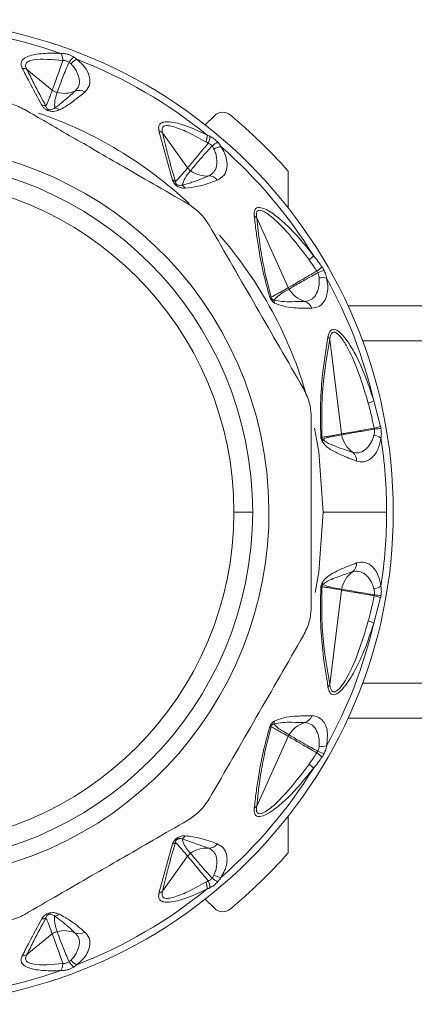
# Model space of a CAD drawing. Header units: millimetres. Extents: x -447 to 1924, y -61 to 422.
# Tile 35 of 57: x 519 to 536, y 379 to 421. Entities that reach past the tile are written whole.
import ezdxf

# ---------------------------------------------------------------- set-up
doc = ezdxf.new("R2010")
doc.units = ezdxf.units.MM

# ---------------------------------------------------------------- blocks, each defined once
blk = doc.blocks.new('Drawing View1')
at = {"color": 7, "linetype": 'Continuous', "lineweight": 18}
for p, q in [((724.67, 9.263), (723.587, 10.142)), ((731.197, 7.776), (731.59, 8.17)), ((729.801, 5.425), (729.221, 7.521)), ((730.445, 5.946), (729.374, 7.434)), ((734.732, 4.241), (734.732, 5.804)), ((734.737, 0.835), (733.394, 3.81)), ((737.288, 0.065), (741.421, 0.065)), ((737.014, -5.406), (736.508, -1.372)), ((737.911, -1.435), (741.421, -1.435)), ((738.387, -3.997), (738.68, -5.084)), ((732.421, -8.735), (733.221, -8.735)), ((736.221, -8.735), (738.936, -8.735)), ((736.508, -16.098), (737.014, -12.064)), ((738.68, -12.386), (738.387, -13.473)), ((737.911, -16.035), (741.421, -16.035)), ((737.288, -17.535), (741.421, -17.535)), ((734.737, -18.305), (733.394, -21.28)), ((734.732, -23.274), (734.732, -21.711)), ((731.341, -23.071), (730.208, -22.679)), ((729.801, -22.895), (729.221, -24.991)), ((730.445, -23.416), (729.374, -24.904)), ((731.59, -25.64), (731.197, -25.246)), ((724.67, -26.733), (723.587, -27.612))]:
    blk.add_line(p, q, dxfattribs=at)
at = {"color": 7, "linetype": 'Continuous', "lineweight": 18, "flags": 128}
for points in [[(736.221, -8.735), (736.038, -6.173), (735.861, -5.153)], [(735.889, -12.175), (736.038, -11.297), (736.221, -8.735)]]:
    blk.add_lwpolyline(points, dxfattribs=at)
at = {"color": 7, "linetype": 'Continuous', "lineweight": 18}
for centre, radius, start, end in [((718.221, -8.735), 21, 270, 180), ((718.221, -8.735), 20.715, 70.7909, 88.7924), ((726.171, 9.961), 0.925, 129.5889, 148.2249), ((726.055, 9.896), 0.761, 116.5758, 140.5903), ((718.221, -8.735), 20.715, 50.9198, 68.7924), ((723.376, 9.751), 0.444, 61.635, 88.6537), ((725.809, 8.802), 0.452, 57.0824, 111.0736), ((725.172, 10.284), 1.162, 255.3904, 294.1143), ((724.207, 8.208), 0.417, 63.1273, 87.8975), ((724.719, 8.079), 0.427, 53.4449, 82.7909), ((718.221, -8.735), 18, 46.9592, 71.0059), ((731.944, 7.816), 0.5, 50.3376, 135), ((718.221, -8.735), 22, 41.3647, 50.3376), ((729.093, 7.118), 0.423, 48.3487, 72.4435), ((730.476, 7.37), 0.805, 337.352, 358.2718), ((730.6, 7.335), 0.796, 335.0575, 357.1112), ((718.221, -8.735), 15.69, 285, 105), ((732.224, 6.037), 1.116, 116.1355, 131.2401), ((731.955, 6.093), 0.761, 96.5757, 120.5903), ((718.221, -8.735), 20.715, 31.8676, 48.7924), ((718.221, -8.735), 15, 0, 180), ((718.221, -8.735), 14.2, 0, 180), ((731.258, 6.765), 1.168, 233.8038, 274.0521), ((731.349, 5.149), 0.452, 37.0824, 91.0736), ((729.693, 5.069), 0.372, 51.6841, 73.0823), ((729.992, 4.856), 0.413, 31.8044, 58.5199), ((733.108, 3.56), 0.379, 41.0953, 61.7317), ((718.221, -8.735), 18, 15.8753, 40.9986), ((734.711, 3.129), 1.441, 309.5516, 319.9201), ((735.049, 2.809), 1.559, 305.5589, 316.1412), ((737.098, -0.733), 2.461, 109.8898, 116.5421), ((736.198, 0.502), 0.761, 76.5756, 100.5902), ((718.221, -8.735), 20.715, 13.2231, 28.7924), ((733.884, 0.22), 0.238, 59.937, 76.7519), ((735.778, 1.379), 1.177, 211.0277, 253.9434), ((733.81, 0.158), 0.344, 3.5806, 24.3894), ((735.306, -0.179), 0.452, 17.0824, 71.0736), ((736.172, -1.529), 0.371, 24.9775, 45.1315), ((737.475, -2.025), 2.173, 288.1662, 294.8225), ((737.537, -5.341), 0.527, 187.1471, 190.9644), ((738.181, -5.234), 1.179, 190.1165, 233.9079), ((738.273, -6.204), 0.761, 56.5758, 80.5903), ((737.745, -2.237), 2.997, 282.7357, 288.1829), ((739.108, -9.976), 4.825, 94.8986, 98.2754), ((736.066, -5.761), 0.241, 62.5119, 75.0672), ((735.943, -5.601), 0.274, 332.8552, 351.1806), ((718.221, -8.735), 20.715, 0, 8.7924), ((737.202, -6.538), 0.452, 357.0824, 51.0736), ((718.221, -8.735), 15, 180, 0), ((718.221, -8.735), 14.2, 180, 0), ((718.221, -8.735), 20.715, 351.2076, 0), ((737.202, -10.932), 0.452, 308.9264, 2.9176), ((738.181, -12.237), 1.179, 126.0921, 169.8835), ((735.943, -11.87), 0.274, 8.8197, 27.1446), ((736.066, -11.709), 0.241, 284.9328, 297.4882), ((737.537, -12.13), 0.527, 169.0389, 172.8561), ((738.273, -11.266), 0.761, 279.4098, 303.4244), ((737.745, -15.234), 2.997, 71.8172, 77.2643), ((739.108, -7.494), 4.825, 261.7246, 265.1014), ((737.475, -15.446), 2.173, 65.1775, 71.8338), ((718.221, -8.735), 20.715, 331.2076, 346.7769), ((736.172, -15.941), 0.371, 314.8685, 335.0225), ((735.306, -17.292), 0.452, 288.9264, 342.9176), ((733.884, -17.69), 0.238, 283.2482, 300.0631), ((733.81, -17.628), 0.344, 335.6121, 356.4181), ((735.778, -18.85), 1.177, 106.0566, 148.9724), ((735.217, -18.522), 0.527, 148.0752, 155.7129), ((736.198, -17.972), 0.761, 259.4097, 283.4244), ((735.049, -20.279), 1.559, 43.8593, 54.4406), ((737.098, -16.738), 2.461, 243.4578, 250.1102), ((718.221, -8.735), 20.715, 311.2076, 328.1324), ((734.711, -20.599), 1.441, 40.0799, 50.4484), ((733.108, -21.03), 0.379, 298.2682, 318.9047), ((729.992, -22.327), 0.413, 301.4786, 328.1961), ((729.693, -22.539), 0.372, 286.9177, 308.3159), ((731.258, -24.235), 1.168, 85.9479, 126.1962), ((731.349, -22.619), 0.452, 268.9264, 322.9176), ((718.221, -8.735), 22, 309.6624, 318.6353), ((732.224, -23.507), 1.116, 228.7599, 243.8644), ((731.955, -23.564), 0.761, 239.4098, 263.4244), ((730.476, -24.84), 0.805, 1.7282, 22.648), ((730.6, -24.805), 0.796, 2.889, 24.9426), ((718.221, -8.735), 20.715, 291.2076, 309.0802), ((729.093, -24.588), 0.423, 287.5565, 311.6513), ((724.719, -25.549), 0.427, 277.2081, 306.5557), ((731.944, -25.286), 0.5, 225, 309.6624), ((724.207, -25.678), 0.417, 272.1025, 296.8728), ((725.172, -27.754), 1.162, 65.8857, 104.6096), ((725.809, -26.272), 0.452, 248.9264, 302.9176), ((723.376, -27.222), 0.444, 271.3463, 298.365), ((726.171, -27.431), 0.925, 211.775, 230.411), ((726.055, -27.367), 0.761, 219.4098, 243.4244), ((718.221, -8.735), 20.715, 271.2076, 289.209)]:
    blk.add_arc(centre, radius, start, end, dxfattribs=at)
for points, knots in [([(723.386, 10.195), (723.364, 10.249), (723.321, 10.357), (723.353, 10.508), (723.482, 10.638), (723.805, 10.775), (724.347, 10.843), (724.816, 10.832), (725.037, 10.827)], [0, 0, 0, 0, 0.1036523, 0.2038498, 0.3141847, 0.4406615, 0.7373736, 1, 1, 1, 1]), ([(723.587, 10.142), (723.563, 10.19), (723.517, 10.283), (723.539, 10.408), (723.656, 10.501), (724.13, 10.62), (724.671, 10.564), (725.12, 10.518)], [0, 0, 0, 0, 0.097572, 0.186101, 0.286324, 0.407959, 1, 1, 1, 1]), ([(724.67, 9.263), (724.701, 9.348), (724.758, 9.503), (724.915, 9.935), (725.046, 10.306), (725.12, 10.518)], [0, 0, 0, 0, 0.342164, 0.623264, 1, 1, 1, 1]), ([(725.037, 10.827), (725.06, 10.779), (725.102, 10.693), (725.115, 10.572), (725.12, 10.518)], [0, 0, 0, 0, 0.559299, 1, 1, 1, 1]), ([(725.037, 10.827), (725.085, 10.826), (725.18, 10.825), (725.328, 10.79), (725.466, 10.739), (725.542, 10.696), (725.582, 10.674)], [0, 0, 0, 0, 0.273675, 0.544486, 0.766897, 1, 1, 1, 1]), ([(725.12, 10.518), (725.142, 10.521), (725.186, 10.526), (725.258, 10.513), (725.326, 10.488), (725.365, 10.462), (725.385, 10.448)], [0, 0, 0, 0, 0.255573, 0.503234, 0.749597, 1, 1, 1, 1]), ([(725.582, 10.674), (725.608, 10.657), (725.655, 10.626), (725.697, 10.592), (725.715, 10.577)], [0, 0, 0, 0, 0.55931, 1, 1, 1, 1]), ([(725.715, 10.577), (725.834, 10.472), (726.101, 10.238), (726.285, 9.83), (726.289, 9.447), (726.128, 9.264), (726.055, 9.181)], [0, 0, 0, 0, 0.209172, 0.469256, 0.760695, 1, 1, 1, 1]), ([(724.222, 8.625), (724.041, 8.954), (723.749, 9.485), (723.486, 9.999), (723.386, 10.195)], [0, 0, 0, 0, 0.620107, 1, 1, 1, 1]), ([(724.395, 8.58), (724.22, 8.907), (723.937, 9.435), (723.683, 9.947), (723.587, 10.142)], [0, 0, 0, 0, 0.619883, 1, 1, 1, 1]), ([(724.879, 9.159), (724.907, 9.241), (724.963, 9.398), (725.126, 9.842), (725.291, 10.23), (725.385, 10.448)], [0, 0, 0, 0, 0.321949, 0.6179, 1, 1, 1, 1]), ([(725.385, 10.448), (725.401, 10.436), (725.43, 10.414), (725.456, 10.39), (725.467, 10.38)], [0, 0, 0, 0, 0.555851, 1, 1, 1, 1]), ([(725.467, 10.38), (725.515, 10.327), (725.613, 10.22), (725.747, 9.996), (725.838, 9.724), (725.822, 9.432), (725.705, 9.293), (725.647, 9.223)], [0, 0, 0, 0, 0.117159, 0.239896, 0.491308, 0.745636, 1, 1, 1, 1]), ([(724.395, 8.58), (724.417, 8.627), (724.461, 8.721), (724.523, 8.878), (724.593, 9.058), (724.643, 9.191), (724.67, 9.263)], [0, 0, 0, 0, 0.21465, 0.427263, 0.688154, 1, 1, 1, 1]), ([(724.879, 9.159), (724.837, 9.173), (724.761, 9.196), (724.698, 9.242), (724.67, 9.263)], [0, 0, 0, 0, 0.559728, 1, 1, 1, 1]), ([(724.772, 8.503), (724.769, 8.601), (724.762, 8.815), (724.838, 9.038), (724.879, 9.159)], [0, 0, 0, 0, 0.455709, 1, 1, 1, 1]), ([(725.647, 9.223), (725.526, 9.115), (725.346, 8.954), (725.112, 8.757), (724.944, 8.622), (724.83, 8.543), (724.772, 8.503)], [0, 0, 0, 0, 0.425602, 0.634107, 0.812726, 1, 1, 1, 1]), ([(726.055, 9.181), (725.917, 9.067), (725.712, 8.896), (725.426, 8.688), (725.212, 8.543), (725.055, 8.463), (724.973, 8.422)], [0, 0, 0, 0, 0.420929, 0.628617, 0.808166, 1, 1, 1, 1]), ([(723.49, 8.43), (723.8, 8.251), (724.429, 7.888), (725.395, 7.331), (726.446, 6.724), (727.641, 6.033), (729.009, 5.244), (729.96, 4.695), (730.452, 4.411)], [0, 0, 0, 0, 0.135419, 0.274991, 0.415244, 0.585607, 0.785782, 1, 1, 1, 1]), ([(724.973, 8.422), (724.931, 8.405), (724.855, 8.374), (724.724, 8.35), (724.594, 8.353), (724.465, 8.389), (724.359, 8.453), (724.278, 8.534), (724.242, 8.593), (724.222, 8.625)], [0, 0, 0, 0, 0.1952, 0.351587, 0.494569, 0.605688, 0.718068, 0.846595, 1, 1, 1, 1]), ([(724.772, 8.503), (724.732, 8.475), (724.682, 8.44), (724.588, 8.421), (724.54, 8.422), (724.504, 8.433), (724.483, 8.442), (724.465, 8.454), (724.438, 8.48), (724.412, 8.523), (724.401, 8.559), (724.395, 8.58)], [0, 0, 0, 0, 0.3888533, 0.4911394, 0.5781016, 0.6070597, 0.6356285, 0.6659115, 0.7003157, 0.8247631, 1, 1, 1, 1]), ([(729.221, 7.521), (729.211, 7.583), (729.192, 7.703), (729.263, 7.84), (729.429, 7.915), (729.794, 7.917), (730.439, 7.74), (730.978, 7.487), (731.28, 7.345)], [0, 0, 0, 0, 0.0942, 0.182499, 0.278775, 0.389657, 0.657979, 1, 1, 1, 1]), ([(729.374, 7.434), (729.361, 7.491), (729.341, 7.573), (729.362, 7.657), (729.396, 7.703), (729.452, 7.735), (729.562, 7.755), (729.863, 7.712), (730.446, 7.481), (730.937, 7.213), (731.218, 7.06)], [0, 0, 0, 0, 0.088148, 0.127362, 0.165638, 0.20809, 0.253003, 0.357761, 0.633199, 1, 1, 1, 1]), ([(729.924, 5.361), (729.812, 5.744), (729.603, 6.457), (729.447, 7.126), (729.374, 7.434)], [0, 0, 0, 0, 0.53826, 1, 1, 1, 1]), ([(731.28, 7.345), (731.301, 7.336), (731.34, 7.32), (731.378, 7.302), (731.395, 7.295)], [0, 0, 0, 0, 0.558376, 1, 1, 1, 1]), ([(731.395, 7.295), (731.453, 7.263), (731.543, 7.214), (731.657, 7.119), (731.707, 7.065), (731.732, 7.038)], [0, 0, 0, 0, 0.482193, 0.740263, 1, 1, 1, 1]), ([(730.445, 5.946), (730.493, 6.003), (730.579, 6.105), (730.773, 6.337), (731.007, 6.617), (731.2, 6.852), (731.321, 6.999)], [0, 0, 0, 0, 0.28629, 0.510661, 0.69222, 1, 1, 1, 1]), ([(730.569, 5.823), (730.617, 5.882), (730.703, 5.986), (730.904, 6.222), (731.145, 6.505), (731.356, 6.733), (731.488, 6.876)], [0, 0, 0, 0, 0.287161, 0.511571, 0.692984, 1, 1, 1, 1]), ([(731.218, 7.06), (731.237, 7.049), (731.272, 7.029), (731.306, 7.008), (731.321, 6.999)], [0, 0, 0, 0, 0.557314, 1, 1, 1, 1]), ([(731.321, 6.999), (731.356, 6.984), (731.42, 6.955), (731.467, 6.901), (731.488, 6.876)], [0, 0, 0, 0, 0.541687, 1, 1, 1, 1]), ([(731.568, 6.749), (731.595, 6.683), (731.65, 6.549), (731.7, 6.293), (731.692, 6.006), (731.577, 5.737), (731.42, 5.646), (731.341, 5.601)], [0, 0, 0, 0, 0.117118, 0.239833, 0.491188, 0.745502, 1, 1, 1, 1]), ([(731.488, 6.876), (731.506, 6.852), (731.536, 6.81), (731.558, 6.767), (731.568, 6.749)], [0, 0, 0, 0, 0.574767, 1, 1, 1, 1]), ([(731.868, 6.849), (731.921, 6.759), (732.037, 6.564), (732.122, 6.26), (732.136, 5.927), (732.026, 5.601), (731.818, 5.483), (731.71, 5.421)], [0, 0, 0, 0, 0.136663, 0.294577, 0.479617, 0.72985, 1, 1, 1, 1]), ([(731.732, 7.038), (731.762, 7.002), (731.814, 6.94), (731.852, 6.876), (731.868, 6.849)], [0, 0, 0, 0, 0.579744, 1, 1, 1, 1]), ([(729.924, 5.361), (729.962, 5.4), (730.04, 5.479), (730.159, 5.615), (730.295, 5.77), (730.392, 5.884), (730.445, 5.946)], [0, 0, 0, 0, 0.2134593, 0.4293792, 0.6901911, 1, 1, 1, 1]), ([(730.569, 5.823), (730.543, 5.843), (730.496, 5.879), (730.461, 5.926), (730.445, 5.946)], [0, 0, 0, 0, 0.559847, 1, 1, 1, 1]), ([(730.208, 5.209), (730.244, 5.31), (730.324, 5.529), (730.483, 5.72), (730.569, 5.823)], [0, 0, 0, 0, 0.460533, 1, 1, 1, 1]), ([(731.341, 5.601), (731.18, 5.536), (730.943, 5.441), (730.638, 5.331), (730.424, 5.259), (730.281, 5.226), (730.208, 5.209)], [0, 0, 0, 0, 0.429633, 0.636413, 0.813229, 1, 1, 1, 1]), ([(730.343, 5.074), (730.305, 5.075), (730.237, 5.077), (730.133, 5.099), (730.044, 5.134), (729.962, 5.185), (729.889, 5.254), (729.832, 5.34), (729.812, 5.396), (729.801, 5.425)], [0, 0, 0, 0, 0.2026743, 0.3639009, 0.4931688, 0.5944464, 0.7169049, 0.8527137, 1, 1, 1, 1]), ([(730.208, 5.209), (730.182, 5.204), (730.138, 5.195), (730.072, 5.197), (730.02, 5.211), (729.984, 5.232), (729.966, 5.249), (729.951, 5.267), (729.938, 5.29), (729.927, 5.324), (729.925, 5.346), (729.924, 5.361)], [0, 0, 0, 0, 0.274116, 0.463193, 0.592982, 0.653123, 0.685145, 0.720858, 0.783468, 0.856593, 1, 1, 1, 1]), ([(731.71, 5.421), (731.446, 5.321), (731.028, 5.161), (730.528, 5.098), (730.343, 5.074)], [0, 0, 0, 0, 0.629625, 1, 1, 1, 1]), ([(733.287, 3.894), (733.284, 3.948), (733.278, 4.051), (733.312, 4.171), (733.389, 4.246), (733.608, 4.276), (734.049, 4.042), (734.586, 3.595), (735.192, 2.983), (735.585, 2.489), (735.814, 2.202)], [0, 0, 0, 0, 0.054232, 0.103303, 0.150337, 0.200897, 0.369635, 0.542742, 0.734318, 1, 1, 1, 1]), ([(733.939, 0.451), (733.844, 0.806), (733.645, 1.554), (733.479, 2.466), (733.36, 3.254), (733.312, 3.677), (733.287, 3.894)], [0, 0, 0, 0, 0.283427, 0.598157, 0.79281, 1, 1, 1, 1]), ([(733.394, 3.81), (733.387, 3.861), (733.376, 3.955), (733.396, 4.068), (733.456, 4.134), (733.559, 4.138), (733.694, 4.088), (733.902, 3.961), (734.613, 3.367), (735.166, 2.633), (735.629, 2.018)], [0, 0, 0, 0, 0.051613, 0.09536, 0.137319, 0.180165, 0.228028, 0.285272, 0.402314, 1, 1, 1, 1]), ([(734.003, 0.425), (733.89, 0.873), (733.688, 1.674), (733.506, 2.79), (733.433, 3.449), (733.394, 3.81)], [0, 0, 0, 0, 0.364986, 0.653176, 1, 1, 1, 1]), ([(731.367, 3.496), (732.036, 2.336), (733.376, 0.016), (734.716, -2.305), (735.386, -3.466)], [0, 0, 0, 0, 0.499632, 1, 1, 1, 1]), ([(735.814, 2.202), (735.882, 2.116), (736.005, 1.961), (736.121, 1.8), (736.172, 1.729)], [0, 0, 0, 0, 0.555292, 1, 1, 1, 1]), ([(735.629, 2.018), (735.69, 1.931), (735.801, 1.774), (735.908, 1.613), (735.955, 1.541)], [0, 0, 0, 0, 0.554562, 1, 1, 1, 1]), ([(736.172, 1.729), (736.19, 1.702), (736.223, 1.655), (736.249, 1.604), (736.261, 1.581)], [0, 0, 0, 0, 0.560194, 1, 1, 1, 1]), ([(734.737, 0.835), (734.805, 0.874), (734.927, 0.944), (735.203, 1.104), (735.527, 1.291), (735.791, 1.445), (735.955, 1.541)], [0, 0, 0, 0, 0.294538, 0.521008, 0.701872, 1, 1, 1, 1]), ([(734.77, 0.773), (734.839, 0.813), (734.96, 0.884), (735.238, 1.043), (735.563, 1.229), (735.831, 1.377), (735.999, 1.469)], [0, 0, 0, 0, 0.294643, 0.521096, 0.701932, 1, 1, 1, 1]), ([(735.955, 1.541), (735.964, 1.528), (735.981, 1.505), (735.993, 1.48), (735.999, 1.469)], [0, 0, 0, 0, 0.560007, 1, 1, 1, 1]), ([(735.999, 1.469), (736.015, 1.427), (736.045, 1.354), (736.054, 1.281), (736.059, 1.25)], [0, 0, 0, 0, 0.571169, 1, 1, 1, 1]), ([(736.261, 1.581), (736.291, 1.515), (736.343, 1.4), (736.366, 1.289), (736.375, 1.242)], [0, 0, 0, 0, 0.5787259, 1, 1, 1, 1]), ([(736.059, 1.25), (736.062, 1.179), (736.068, 1.034), (736.027, 0.776), (735.922, 0.509), (735.722, 0.296), (735.542, 0.264), (735.453, 0.249)], [0, 0, 0, 0, 0.117122, 0.23984, 0.491204, 0.745529, 1, 1, 1, 1]), ([(736.375, 1.242), (736.394, 1.138), (736.436, 0.913), (736.411, 0.595), (736.307, 0.274), (736.09, 0.012), (735.856, -0.026), (735.738, -0.046)], [0, 0, 0, 0, 0.137707, 0.297654, 0.485766, 0.740451, 1, 1, 1, 1]), ([(734.153, 0.18), (734.127, 0.197), (734.081, 0.228), (734.025, 0.287), (733.987, 0.34), (733.958, 0.393), (733.946, 0.431), (733.939, 0.451)], [0, 0, 0, 0, 0.303841, 0.543349, 0.671179, 0.821746, 1, 1, 1, 1]), ([(734.003, 0.425), (734.053, 0.451), (734.15, 0.501), (734.308, 0.591), (734.504, 0.701), (734.652, 0.786), (734.737, 0.835)], [0, 0, 0, 0, 0.199401, 0.389589, 0.65075, 1, 1, 1, 1]), ([(734.123, 0.3), (734.109, 0.306), (734.085, 0.315), (734.053, 0.337), (734.033, 0.357), (734.021, 0.374), (734.013, 0.391), (734.006, 0.408), (734.004, 0.419), (734.003, 0.425)], [0, 0, 0, 0, 0.3366966, 0.5652326, 0.6587129, 0.7523062, 0.8216938, 0.9026669, 1, 1, 1, 1]), ([(734.123, 0.3), (734.199, 0.377), (734.388, 0.566), (734.627, 0.696), (734.77, 0.773)], [0, 0, 0, 0, 0.404874, 1, 1, 1, 1]), ([(734.77, 0.773), (734.763, 0.784), (734.751, 0.804), (734.741, 0.826), (734.737, 0.835)], [0, 0, 0, 0, 0.559976, 1, 1, 1, 1]), ([(735.453, 0.249), (735.258, 0.244), (734.931, 0.236), (734.496, 0.231), (734.243, 0.278), (734.123, 0.3)], [0, 0, 0, 0, 0.4373839, 0.7346037, 1, 1, 1, 1]), ([(735.738, -0.046), (735.522, -0.042), (735.158, -0.036), (734.641, -0.007), (734.313, 0.119), (734.153, 0.18)], [0, 0, 0, 0, 0.427707, 0.722359, 1, 1, 1, 1]), ([(736.434, -1.266), (736.447, -1.208), (736.471, -1.099), (736.542, -0.985), (736.64, -0.931), (736.802, -0.957), (737.031, -1.142), (737.33, -1.525), (737.666, -2.108), (738.049, -2.954), (738.264, -3.618), (738.387, -3.997)], [0, 0, 0, 0, 0.053488, 0.101165, 0.145724, 0.192526, 0.283011, 0.383772, 0.541991, 0.738283, 1, 1, 1, 1]), ([(736.508, -1.372), (736.517, -1.316), (736.535, -1.213), (736.589, -1.101), (736.669, -1.05), (736.774, -1.075), (736.894, -1.171), (737.07, -1.383), (737.606, -2.283), (737.904, -3.268), (738.152, -4.089)], [0, 0, 0, 0, 0.051327, 0.09442, 0.134349, 0.174419, 0.220939, 0.27713, 0.398157, 1, 1, 1, 1]), ([(736.128, -5.528), (736.118, -5.033), (736.097, -4.091), (736.211, -2.658), (736.351, -1.786), (736.434, -1.266)], [0, 0, 0, 0, 0.308412, 0.587789, 1, 1, 1, 1]), ([(736.178, -5.547), (736.17, -5.008), (736.155, -3.991), (736.295, -2.613), (736.434, -1.806), (736.508, -1.372)], [0, 0, 0, 0, 0.3425593, 0.6462348, 1, 1, 1, 1]), ([(738.152, -4.089), (738.203, -4.282), (738.295, -4.636), (738.371, -4.995), (738.406, -5.16)], [0, 0, 0, 0, 0.543046, 1, 1, 1, 1]), ([(735.721, -4.716), (735.721, -6.055), (735.721, -8.735), (735.721, -11.414), (735.721, -12.754)], [0, 0, 0, 0, 0.499933, 1, 1, 1, 1]), ([(736.178, -5.547), (736.238, -5.538), (736.349, -5.521), (736.528, -5.49), (736.747, -5.453), (736.915, -5.423), (737.014, -5.406)], [0, 0, 0, 0, 0.215335, 0.398234, 0.642077, 1, 1, 1, 1]), ([(736.214, -5.643), (736.264, -5.616), (736.365, -5.564), (736.543, -5.533), (736.76, -5.488), (736.923, -5.458), (737.02, -5.441)], [0, 0, 0, 0, 0.2016548, 0.4049185, 0.6470499, 1, 1, 1, 1]), ([(737.014, -5.406), (737.112, -5.389), (737.287, -5.358), (737.775, -5.272), (738.179, -5.2), (738.406, -5.16)], [0, 0, 0, 0, 0.351286, 0.635427, 1, 1, 1, 1]), ([(737.02, -5.441), (737.121, -5.423), (737.302, -5.391), (737.795, -5.304), (738.194, -5.237), (738.414, -5.201)], [0, 0, 0, 0, 0.361519, 0.649049, 1, 1, 1, 1]), ([(738.398, -5.453), (738.376, -5.521), (738.333, -5.659), (738.206, -5.887), (738.016, -6.102), (737.755, -6.234), (737.576, -6.202), (737.486, -6.187)], [0, 0, 0, 0, 0.117161, 0.239899, 0.491313, 0.74564, 1, 1, 1, 1]), ([(738.414, -5.201), (738.417, -5.249), (738.423, -5.337), (738.406, -5.417), (738.398, -5.453)], [0, 0, 0, 0, 0.543645, 1, 1, 1, 1]), ([(738.406, -5.16), (738.408, -5.167), (738.411, -5.181), (738.413, -5.195), (738.414, -5.201)], [0, 0, 0, 0, 0.560002, 1, 1, 1, 1]), ([(738.68, -5.084), (738.684, -5.099), (738.69, -5.127), (738.694, -5.156), (738.696, -5.168)], [0, 0, 0, 0, 0.560051, 1, 1, 1, 1]), ([(738.696, -5.168), (738.704, -5.246), (738.719, -5.387), (738.701, -5.512), (738.693, -5.569)], [0, 0, 0, 0, 0.552011, 1, 1, 1, 1]), ([(736.187, -5.726), (736.171, -5.694), (736.15, -5.65), (736.133, -5.579), (736.13, -5.546), (736.128, -5.528)], [0, 0, 0, 0, 0.527893, 0.7496455, 1, 1, 1, 1]), ([(736.214, -5.643), (736.208, -5.636), (736.198, -5.623), (736.187, -5.601), (736.181, -5.581), (736.178, -5.564), (736.178, -5.553), (736.178, -5.547)], [0, 0, 0, 0, 0.312066, 0.577689, 0.709478, 0.846396, 1, 1, 1, 1]), ([(737.654, -6.561), (737.428, -6.478), (737.059, -6.343), (736.618, -6.115), (736.347, -5.939), (736.234, -5.789), (736.187, -5.726)], [0, 0, 0, 0, 0.456555, 0.748856, 0.894627, 1, 1, 1, 1]), ([(737.486, -6.187), (737.28, -6.12), (736.945, -6.011), (736.562, -5.854), (736.344, -5.757), (736.25, -5.675), (736.214, -5.643)], [0, 0, 0, 0, 0.470738, 0.766879, 0.908603, 1, 1, 1, 1]), ([(738.693, -5.569), (738.661, -5.725), (738.591, -6.075), (738.328, -6.438), (737.999, -6.631), (737.761, -6.583), (737.654, -6.561)], [0, 0, 0, 0, 0.2100777, 0.4720648, 0.7629125, 1, 1, 1, 1]), ([(736.187, -11.744), (736.214, -11.703), (736.275, -11.614), (736.43, -11.478), (736.678, -11.318), (737.105, -11.113), (737.441, -10.988), (737.654, -10.909)], [0, 0, 0, 0, 0.063949, 0.139633, 0.317237, 0.568463, 1, 1, 1, 1]), ([(737.654, -10.909), (737.771, -10.887), (738.011, -10.841), (738.336, -11.043), (738.591, -11.396), (738.661, -11.744), (738.693, -11.901)], [0, 0, 0, 0, 0.259149, 0.531128, 0.788083, 1, 1, 1, 1]), ([(736.214, -11.828), (736.263, -11.787), (736.384, -11.688), (736.614, -11.595), (736.985, -11.446), (737.291, -11.347), (737.486, -11.283)], [0, 0, 0, 0, 0.12348, 0.298954, 0.554672, 1, 1, 1, 1]), ([(737.486, -11.283), (737.576, -11.268), (737.755, -11.236), (738.016, -11.368), (738.206, -11.583), (738.333, -11.811), (738.376, -11.949), (738.398, -12.017)], [0, 0, 0, 0, 0.25439, 0.508653, 0.760076, 0.882848, 1, 1, 1, 1]), ([(736.128, -11.942), (736.13, -11.926), (736.133, -11.892), (736.149, -11.82), (736.172, -11.775), (736.187, -11.744)], [0, 0, 0, 0, 0.222827, 0.488483, 1, 1, 1, 1]), ([(736.434, -16.204), (736.359, -15.743), (736.227, -14.918), (736.099, -13.506), (736.118, -12.492), (736.128, -11.942)], [0, 0, 0, 0, 0.366467, 0.656613, 1, 1, 1, 1]), ([(736.508, -16.098), (736.431, -15.646), (736.292, -14.838), (736.155, -13.456), (736.17, -12.461), (736.178, -11.923)], [0, 0, 0, 0, 0.368099, 0.658336, 1, 1, 1, 1]), ([(736.178, -11.923), (736.178, -11.918), (736.178, -11.908), (736.181, -11.89), (736.187, -11.869), (736.199, -11.847), (736.208, -11.834), (736.214, -11.828)], [0, 0, 0, 0, 0.132574, 0.271467, 0.437835, 0.686829, 1, 1, 1, 1]), ([(737.014, -12.064), (736.874, -12.04), (736.677, -12.005), (736.43, -11.963), (736.291, -11.939), (736.21, -11.928), (736.178, -11.923)], [0, 0, 0, 0, 0.5028072, 0.7085926, 0.8855603, 1, 1, 1, 1]), ([(737.02, -12.029), (736.904, -12.007), (736.713, -11.97), (736.437, -11.925), (736.29, -11.861), (736.214, -11.828)], [0, 0, 0, 0, 0.426007, 0.700145, 1, 1, 1, 1]), ([(738.406, -12.311), (738.307, -12.293), (738.061, -12.249), (737.69, -12.183), (737.279, -12.111), (737.111, -12.081), (737.014, -12.064)], [0, 0, 0, 0, 0.155639, 0.387571, 0.650535, 1, 1, 1, 1]), ([(738.414, -12.269), (738.314, -12.253), (738.067, -12.213), (737.696, -12.148), (737.285, -12.077), (737.116, -12.047), (737.02, -12.029)], [0, 0, 0, 0, 0.155657, 0.38755, 0.650476, 1, 1, 1, 1]), ([(738.398, -12.017), (738.406, -12.058), (738.423, -12.138), (738.417, -12.226), (738.414, -12.269)], [0, 0, 0, 0, 0.510723, 1, 1, 1, 1]), ([(738.693, -11.901), (738.702, -11.974), (738.719, -12.101), (738.703, -12.242), (738.696, -12.302)], [0, 0, 0, 0, 0.572072, 1, 1, 1, 1]), ([(738.406, -12.311), (738.364, -12.506), (738.288, -12.865), (738.195, -13.219), (738.152, -13.381)], [0, 0, 0, 0, 0.542941, 1, 1, 1, 1]), ([(738.414, -12.269), (738.412, -12.277), (738.41, -12.291), (738.407, -12.305), (738.406, -12.311)], [0, 0, 0, 0, 0.5597797, 1, 1, 1, 1]), ([(738.696, -12.302), (738.693, -12.318), (738.689, -12.346), (738.683, -12.374), (738.68, -12.386)], [0, 0, 0, 0, 0.559761, 1, 1, 1, 1]), ([(738.152, -13.381), (737.883, -14.285), (737.572, -15.329), (736.985, -16.201), (736.838, -16.348), (736.741, -16.407), (736.655, -16.415), (736.585, -16.362), (736.534, -16.253), (736.517, -16.152), (736.508, -16.098)], [0, 0, 0, 0, 0.6561977, 0.7575874, 0.7997918, 0.836227, 0.8716715, 0.9077771, 0.9500143, 1, 1, 1, 1]), ([(738.387, -13.473), (738.252, -13.887), (738.011, -14.625), (737.56, -15.579), (737.176, -16.175), (736.89, -16.447), (736.742, -16.528), (736.624, -16.533), (736.536, -16.479), (736.47, -16.367), (736.446, -16.26), (736.434, -16.204)], [0, 0, 0, 0, 0.285538, 0.509527, 0.703242, 0.765072, 0.819711, 0.859429, 0.901399, 0.9481, 1, 1, 1, 1]), ([(735.386, -14.004), (734.716, -15.165), (733.376, -17.486), (732.036, -19.806), (731.367, -20.966)], [0, 0, 0, 0, 0.500234, 1, 1, 1, 1]), ([(735.738, -17.424), (735.528, -17.428), (735.173, -17.434), (734.657, -17.461), (734.322, -17.587), (734.153, -17.65)], [0, 0, 0, 0, 0.415711, 0.705132, 1, 1, 1, 1]), ([(736.375, -18.712), (736.4, -18.474), (736.452, -17.98), (736.212, -17.599), (735.956, -17.444), (735.803, -17.43), (735.738, -17.424)], [0, 0, 0, 0, 0.323235, 0.671392, 0.858958, 1, 1, 1, 1]), ([(733.939, -17.921), (733.844, -18.276), (733.645, -19.025), (733.479, -19.938), (733.36, -20.726), (733.312, -21.147), (733.287, -21.364)], [0, 0, 0, 0, 0.2837068, 0.5987607, 0.793171, 1, 1, 1, 1]), ([(734.003, -17.896), (733.89, -18.344), (733.688, -19.145), (733.506, -20.261), (733.433, -20.92), (733.394, -21.28)], [0, 0, 0, 0, 0.365567, 0.653732, 1, 1, 1, 1]), ([(734.153, -17.65), (734.126, -17.668), (734.078, -17.701), (734.021, -17.761), (733.984, -17.815), (733.957, -17.865), (733.945, -17.901), (733.939, -17.921)], [0, 0, 0, 0, 0.317365, 0.562223, 0.68531, 0.828098, 1, 1, 1, 1]), ([(734.123, -17.771), (734.108, -17.776), (734.083, -17.786), (734.051, -17.809), (734.031, -17.83), (734.02, -17.846), (734.012, -17.862), (734.006, -17.879), (734.004, -17.89), (734.003, -17.896)], [0, 0, 0, 0, 0.350592, 0.583117, 0.673422, 0.761724, 0.827666, 0.905665, 1, 1, 1, 1]), ([(734.737, -18.305), (734.617, -18.236), (734.444, -18.137), (734.23, -18.017), (734.106, -17.948), (734.034, -17.911), (734.003, -17.896)], [0, 0, 0, 0, 0.493755, 0.710629, 0.876371, 1, 1, 1, 1]), ([(735.453, -17.719), (735.263, -17.714), (734.944, -17.706), (734.509, -17.701), (734.25, -17.748), (734.123, -17.771)], [0, 0, 0, 0, 0.425144, 0.717363, 1, 1, 1, 1]), ([(734.77, -18.243), (734.676, -18.186), (734.516, -18.087), (734.28, -17.952), (734.176, -17.832), (734.123, -17.771)], [0, 0, 0, 0, 0.40792, 0.697704, 1, 1, 1, 1]), ([(736.059, -18.72), (736.062, -18.649), (736.068, -18.504), (736.027, -18.246), (735.922, -17.979), (735.722, -17.766), (735.542, -17.735), (735.453, -17.719)], [0, 0, 0, 0, 0.117146, 0.239913, 0.491348, 0.745631, 1, 1, 1, 1]), ([(735.955, -19.011), (735.756, -18.895), (735.402, -18.689), (734.976, -18.443), (734.822, -18.354), (734.737, -18.305)], [0, 0, 0, 0, 0.365428, 0.649355, 1, 1, 1, 1]), ([(735.999, -18.939), (735.902, -18.886), (735.672, -18.762), (735.346, -18.575), (734.995, -18.374), (734.852, -18.291), (734.77, -18.243)], [0, 0, 0, 0, 0.171049, 0.404806, 0.657867, 1, 1, 1, 1]), ([(735.999, -18.939), (736.015, -18.898), (736.044, -18.825), (736.054, -18.752), (736.059, -18.72)], [0, 0, 0, 0, 0.5524725, 1, 1, 1, 1]), ([(736.261, -19.051), (736.29, -18.987), (736.342, -18.872), (736.365, -18.761), (736.375, -18.712)], [0, 0, 0, 0, 0.5601162, 1, 1, 1, 1]), ([(735.629, -19.488), (735.69, -19.401), (735.801, -19.244), (735.908, -19.083), (735.955, -19.011)], [0, 0, 0, 0, 0.554562, 1, 1, 1, 1]), ([(735.814, -19.672), (735.882, -19.586), (736.005, -19.431), (736.121, -19.27), (736.172, -19.199)], [0, 0, 0, 0, 0.555292, 1, 1, 1, 1]), ([(735.955, -19.011), (735.964, -18.998), (735.981, -18.975), (735.993, -18.95), (735.999, -18.939)], [0, 0, 0, 0, 0.560007, 1, 1, 1, 1]), ([(736.172, -19.199), (736.19, -19.172), (736.223, -19.125), (736.249, -19.074), (736.261, -19.051)], [0, 0, 0, 0, 0.560194, 1, 1, 1, 1]), ([(733.287, -21.364), (733.284, -21.42), (733.278, -21.526), (733.315, -21.647), (733.396, -21.719), (733.564, -21.738), (733.844, -21.626), (734.249, -21.352), (734.948, -20.74), (735.456, -20.113), (735.814, -19.672)], [0, 0, 0, 0, 0.055904, 0.10622, 0.153662, 0.203296, 0.307891, 0.418501, 0.590067, 1, 1, 1, 1]), ([(733.394, -21.28), (733.387, -21.332), (733.375, -21.43), (733.398, -21.543), (733.461, -21.606), (733.566, -21.607), (733.808, -21.512), (734.58, -20.877), (735.172, -20.094), (735.629, -19.488)], [0, 0, 0, 0, 0.053191, 0.098086, 0.139814, 0.182632, 0.23063, 0.405048, 1, 1, 1, 1]), ([(730.452, -21.881), (729.961, -22.164), (729.01, -22.714), (727.638, -23.506), (725.797, -24.568), (724.445, -25.349), (723.49, -25.9)], [0, 0, 0, 0, 0.21393, 0.414834, 0.587057, 1, 1, 1, 1]), ([(730.343, -22.544), (730.289, -22.546), (730.189, -22.549), (730.042, -22.601), (729.939, -22.674), (729.875, -22.743), (729.829, -22.819), (729.811, -22.869), (729.801, -22.895)], [0, 0, 0, 0, 0.288282, 0.527872, 0.63604, 0.745985, 0.866726, 1, 1, 1, 1]), ([(730.208, -22.679), (730.168, -22.671), (730.121, -22.661), (730.05, -22.673), (730.021, -22.682), (729.996, -22.695), (729.975, -22.71), (729.959, -22.726), (729.941, -22.753), (729.927, -22.79), (729.925, -22.816), (729.924, -22.831)], [0, 0, 0, 0, 0.4179621, 0.499227, 0.5680035, 0.6251534, 0.663526, 0.7017402, 0.7444069, 0.8543682, 1, 1, 1, 1]), ([(730.569, -23.293), (730.451, -23.157), (730.285, -22.967), (730.225, -22.743), (730.208, -22.679)], [0, 0, 0, 0, 0.71325, 1, 1, 1, 1]), ([(731.71, -22.891), (731.471, -22.801), (731.052, -22.642), (730.556, -22.574), (730.343, -22.544)], [0, 0, 0, 0, 0.570277, 1, 1, 1, 1]), ([(729.924, -22.831), (729.812, -23.214), (729.603, -23.927), (729.447, -24.596), (729.374, -24.904)], [0, 0, 0, 0, 0.538008, 1, 1, 1, 1]), ([(730.445, -23.416), (730.356, -23.312), (730.229, -23.163), (730.073, -22.987), (729.989, -22.895), (729.942, -22.849), (729.924, -22.831)], [0, 0, 0, 0, 0.520969, 0.746084, 0.897635, 1, 1, 1, 1]), ([(731.568, -24.219), (731.595, -24.153), (731.65, -24.019), (731.7, -23.763), (731.692, -23.476), (731.577, -23.207), (731.42, -23.116), (731.341, -23.071)], [0, 0, 0, 0, 0.117149, 0.239869, 0.491247, 0.745575, 1, 1, 1, 1]), ([(731.868, -24.32), (731.925, -24.222), (732.046, -24.016), (732.128, -23.697), (732.13, -23.358), (732.006, -23.053), (731.806, -22.944), (731.71, -22.891)], [0, 0, 0, 0, 0.146737, 0.311562, 0.506363, 0.761707, 1, 1, 1, 1]), ([(730.569, -23.293), (730.543, -23.313), (730.496, -23.35), (730.461, -23.396), (730.445, -23.416)], [0, 0, 0, 0, 0.5598474, 1, 1, 1, 1]), ([(731.321, -24.469), (731.26, -24.394), (731.11, -24.211), (730.915, -23.978), (730.731, -23.758), (730.564, -23.558), (730.488, -23.467), (730.445, -23.416)], [0, 0, 0, 0, 0.154753, 0.378155, 0.536035, 0.740167, 1, 1, 1, 1]), ([(731.488, -24.346), (731.42, -24.274), (731.253, -24.099), (731.052, -23.864), (730.861, -23.642), (730.689, -23.439), (730.612, -23.346), (730.569, -23.293)], [0, 0, 0, 0, 0.154429, 0.377318, 0.534784, 0.73906, 1, 1, 1, 1]), ([(731.321, -24.469), (731.337, -24.463), (731.369, -24.451), (731.414, -24.422), (731.455, -24.387), (731.477, -24.36), (731.488, -24.346)], [0, 0, 0, 0, 0.252688, 0.501352, 0.749494, 1, 1, 1, 1]), ([(731.488, -24.346), (731.505, -24.323), (731.535, -24.282), (731.558, -24.238), (731.568, -24.219)], [0, 0, 0, 0, 0.549544, 1, 1, 1, 1]), ([(731.732, -24.509), (731.761, -24.474), (731.812, -24.412), (731.851, -24.348), (731.868, -24.32)], [0, 0, 0, 0, 0.554606, 1, 1, 1, 1]), ([(729.374, -24.904), (729.361, -24.961), (729.341, -25.043), (729.362, -25.127), (729.396, -25.173), (729.452, -25.205), (729.562, -25.225), (729.863, -25.182), (730.446, -24.951), (730.937, -24.683), (731.218, -24.53)], [0, 0, 0, 0, 0.08814, 0.127354, 0.16563, 0.208084, 0.253003, 0.357789, 0.633246, 1, 1, 1, 1]), ([(731.218, -24.53), (731.237, -24.519), (731.272, -24.499), (731.306, -24.478), (731.321, -24.469)], [0, 0, 0, 0, 0.557314, 1, 1, 1, 1]), ([(731.28, -24.815), (731.301, -24.806), (731.34, -24.79), (731.378, -24.773), (731.395, -24.765)], [0, 0, 0, 0, 0.558376, 1, 1, 1, 1]), ([(731.395, -24.765), (731.453, -24.733), (731.543, -24.684), (731.657, -24.589), (731.707, -24.536), (731.732, -24.509)], [0, 0, 0, 0, 0.4830665, 0.7400479, 1, 1, 1, 1]), ([(729.221, -24.991), (729.211, -25.054), (729.192, -25.174), (729.263, -25.31), (729.429, -25.385), (729.794, -25.387), (730.439, -25.21), (730.978, -24.957), (731.28, -24.815)], [0, 0, 0, 0, 0.0944189, 0.1824922, 0.2787502, 0.3896868, 0.6580242, 1, 1, 1, 1]), ([(722.887, -26.15), (723.003, -26.114), (723.214, -26.049), (723.404, -25.947), (723.49, -25.9)], [0, 0, 0, 0, 0.54545, 1, 1, 1, 1]), ([(724.973, -25.892), (724.926, -25.874), (724.843, -25.84), (724.699, -25.818), (724.561, -25.829), (724.437, -25.873), (724.345, -25.936), (724.273, -26.012), (724.24, -26.066), (724.222, -26.095)], [0, 0, 0, 0, 0.215253, 0.384528, 0.526066, 0.634008, 0.741365, 0.859377, 1, 1, 1, 1]), ([(724.772, -25.973), (724.733, -25.945), (724.679, -25.909), (724.585, -25.89), (724.539, -25.893), (724.512, -25.9), (724.49, -25.909), (724.464, -25.924), (724.435, -25.953), (724.411, -25.997), (724.401, -26.031), (724.395, -26.05)], [0, 0, 0, 0, 0.3883566, 0.5202079, 0.5615594, 0.5993846, 0.6269174, 0.6554177, 0.7206544, 0.8386, 1, 1, 1, 1]), ([(724.879, -26.63), (724.821, -26.469), (724.741, -26.245), (724.765, -26.033), (724.772, -25.973)], [0, 0, 0, 0, 0.713706, 1, 1, 1, 1]), ([(725.647, -26.693), (725.463, -26.527), (725.182, -26.271), (724.878, -26.05), (724.772, -25.973)], [0, 0, 0, 0, 0.653194, 1, 1, 1, 1]), ([(726.055, -26.651), (725.846, -26.473), (725.525, -26.198), (725.117, -25.972), (724.973, -25.892)], [0, 0, 0, 0, 0.647777, 1, 1, 1, 1]), ([(724.222, -26.095), (724.041, -26.424), (723.749, -26.955), (723.486, -27.47), (723.386, -27.665)], [0, 0, 0, 0, 0.620302, 1, 1, 1, 1]), ([(724.395, -26.05), (724.22, -26.377), (723.937, -26.905), (723.683, -27.417), (723.587, -27.612)], [0, 0, 0, 0, 0.620078, 1, 1, 1, 1]), ([(724.67, -26.733), (724.625, -26.612), (724.56, -26.441), (724.479, -26.238), (724.434, -26.131), (724.407, -26.074), (724.395, -26.05)], [0, 0, 0, 0, 0.523004, 0.738676, 0.891237, 1, 1, 1, 1]), ([(724.879, -26.63), (724.837, -26.643), (724.761, -26.666), (724.698, -26.712), (724.67, -26.733)], [0, 0, 0, 0, 0.559727, 1, 1, 1, 1]), ([(725.12, -27.988), (725.046, -27.776), (724.915, -27.405), (724.758, -26.973), (724.701, -26.818), (724.67, -26.733)], [0, 0, 0, 0, 0.37661, 0.657741, 1, 1, 1, 1]), ([(725.385, -27.918), (725.294, -27.706), (725.129, -27.322), (724.965, -26.874), (724.908, -26.714), (724.879, -26.63)], [0, 0, 0, 0, 0.371267, 0.671006, 1, 1, 1, 1]), ([(725.467, -27.85), (725.515, -27.797), (725.613, -27.69), (725.747, -27.466), (725.838, -27.194), (725.822, -26.902), (725.705, -26.763), (725.647, -26.693)], [0, 0, 0, 0, 0.117149, 0.239869, 0.491248, 0.745576, 1, 1, 1, 1]), ([(725.715, -28.047), (725.801, -27.975), (725.986, -27.822), (726.172, -27.551), (726.29, -27.233), (726.278, -26.904), (726.127, -26.733), (726.055, -26.651)], [0, 0, 0, 0, 0.1468149, 0.3117355, 0.5067024, 0.7623101, 1, 1, 1, 1]), ([(723.386, -27.665), (723.365, -27.719), (723.322, -27.823), (723.35, -27.97), (723.466, -28.096), (723.767, -28.236), (724.31, -28.313), (724.794, -28.302), (725.037, -28.297)], [0, 0, 0, 0, 0.1017236, 0.1977442, 0.3042694, 0.4235864, 0.7110771, 1, 1, 1, 1]), ([(723.587, -27.612), (723.563, -27.659), (723.519, -27.749), (723.536, -27.871), (723.641, -27.964), (724.106, -28.094), (724.656, -28.037), (725.12, -27.988)], [0, 0, 0, 0, 0.09476, 0.180727, 0.278153, 0.391304, 1, 1, 1, 1]), ([(725.12, -27.988), (725.112, -28.056), (725.098, -28.178), (725.055, -28.26), (725.037, -28.297)], [0, 0, 0, 0, 0.559282, 1, 1, 1, 1]), ([(725.12, -27.988), (725.142, -27.991), (725.186, -27.996), (725.258, -27.984), (725.326, -27.958), (725.365, -27.932), (725.385, -27.918)], [0, 0, 0, 0, 0.255568, 0.50322, 0.749583, 1, 1, 1, 1]), ([(725.385, -27.918), (725.401, -27.906), (725.43, -27.884), (725.456, -27.86), (725.467, -27.85)], [0, 0, 0, 0, 0.555849, 1, 1, 1, 1]), ([(725.582, -28.144), (725.608, -28.127), (725.655, -28.096), (725.697, -28.062), (725.715, -28.047)], [0, 0, 0, 0, 0.55931, 1, 1, 1, 1]), ([(725.037, -28.297), (725.085, -28.296), (725.18, -28.295), (725.327, -28.26), (725.465, -28.21), (725.542, -28.166), (725.582, -28.144)], [0, 0, 0, 0, 0.273593, 0.542673, 0.764584, 1, 1, 1, 1])]:
    blk.add_open_spline(points, degree=3, knots=knots, dxfattribs=at)
for points in [[(723.49, 8.43), (723.293, 8.527), (722.898, 8.721), (722.46, 8.75), (722.24, 8.765)], [(731.367, 3.496), (731.244, 3.678), (731, 4.044), (730.634, 4.288), (730.452, 4.411)], [(735.721, -4.716), (735.706, -4.496), (735.677, -4.058), (735.483, -3.663), (735.386, -3.466)], [(735.386, -14.004), (735.483, -13.807), (735.677, -13.412), (735.706, -12.974), (735.721, -12.754)], [(730.452, -21.881), (730.634, -21.758), (731, -21.514), (731.244, -21.148), (731.367, -20.966)]]:
    blk.add_open_spline(points, degree=3, dxfattribs=at)

msp = doc.modelspace()

# ---------------------------------------------------------------- block references
at = {"color": 7, "linetype": 'Continuous', "lineweight": 18}
msp.add_blockref('Drawing View1', (-204.512, 408.877), dxfattribs=at)

doc.saveas('drawing.dxf')
